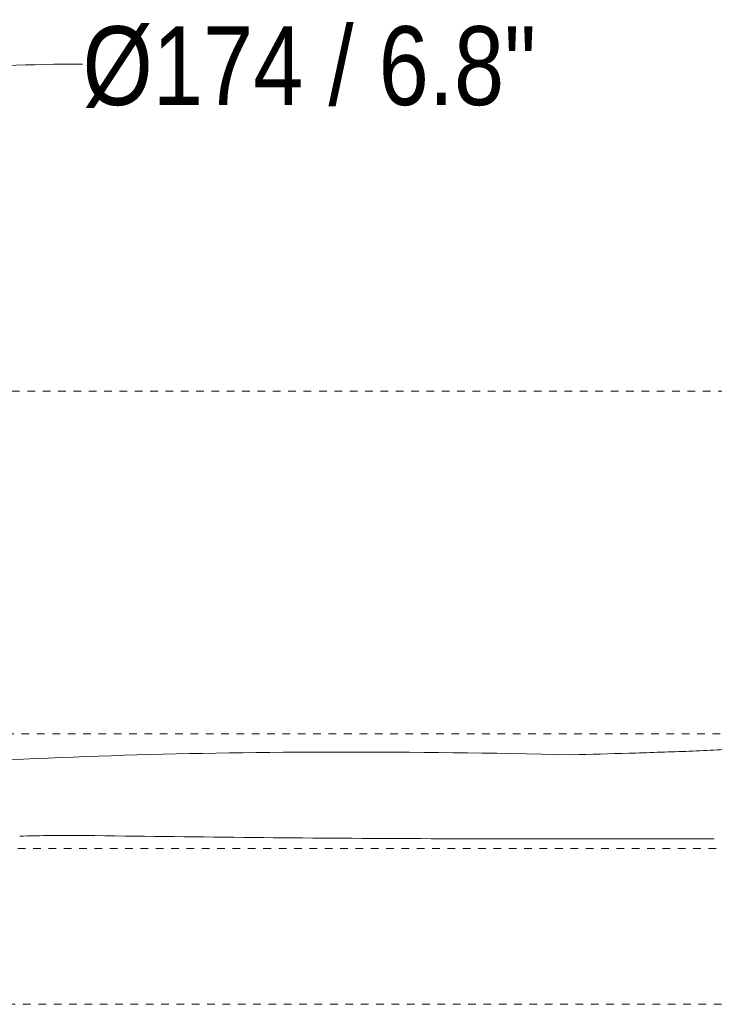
# Model space of a CAD drawing. Header units: millimetres. Extents: x 5734 to 11759, y -3101 to 7544.
# Tile 19 of 44: x 6720 to 6991, y 1299 to 1684. Entities that reach past the tile are written whole.
import ezdxf

# ---------------------------------------------------------------- set-up
doc = ezdxf.new("R2010")
doc.units = ezdxf.units.MM
doc.linetypes.add('Dash', pattern=[6, 3, -3])
doc.layers.add('A-ANNO-DIMS', color=7, linetype='Dash', lineweight=9, true_color=0xd2d2d2)
doc.layers.add('A-ANNO-DIMS-14', color=7, linetype='Continuous', lineweight=9)
doc.layers.add('E-LITE-EQPM', color=7, linetype='Continuous', lineweight=20)
doc.styles.add('Arial Narrow', font='ARIALN.TTF', dxfattribs={"height": 30.8})
doc.dimstyles.new('FARO_-_2_2mm_Arial_Narrow_mm_Inch_Right_1', dxfattribs={"dimscale": 304.8, "dimtxt": 31.521674, "dimasz": 0, "dimexe": 0.137795, "dimexo": 0.0625, "dimgap": 0.022966, "dimtad": 1, "dimdec": 0, "dimzin": 0, "dimdsep": 46, "dimtxsty": 'Arial Narrow', "dimblk1": 'NONE', "dimblk2": 'NONE', "dimsah": 1, "dimcen": 0.09, "dimadec": 0, "dimazin": 0, "dimtfac": 1, "dimtdec": 4, "dimtix": 1, "dimtmove": 1, "dimatfit": 3, "dimfxl": 0.045932, "dimfxlon": 1, "dimtvp": 1, "dimtolj": 1, "dimtzin": 0, "dimarcsym": 2})

# ---------------------------------------------------------------- blocks, each defined once
blk = doc.blocks.new('DIMBLOCK9-Alzado_PDF')
at = {"layer": 'A-ANNO-DIMS-14', "color": 251, "true_color": 0x5b5b5b, "transparency": 16777216}
for p, q in [((6506.58, 1620.3), (6506.58, 1676.3)), ((6680.46, 1620.3), (6680.46, 1676.3)), ((6506.58, 1634.3), (6680.46, 1634.3)), ((6506.58, 1634.3), (6506.58, 1620.3)), ((6680.46, 1634.3), (6680.46, 1620.3))]:
    blk.add_line(p, q, dxfattribs=at)
blk.add_ellipse((6744.16, 1634.3), major_axis=(150.64, 0), ratio=0.212534, start_param=1.570796, end_param=3.141593, dxfattribs=at)
at = {"layer": 'A-ANNO-DIMS-14', "color": 0, "transparency": 16777216, "insert": (6744.16, 1681.1), "char_height": 30.8, "width": 213.1466, "attachment_point": 1, "line_spacing_factor": 0.974696, "style": 'Arial Narrow'}
blk.add_mtext('Ø174 / 6.8"', dxfattribs=at)
blk = doc.blocks.new('_None')

msp = doc.modelspace()

# ---------------------------------------------------------------- linework, layer by layer
at = {"layer": 'A-ANNO-DIMS'}
for p, q in [((6608.59, 1538.48), (7246.81, 1538.48)), ((6654.36, 1404.57), (7253.36, 1404.57)), ((6664.83, 1359.82), (7247.83, 1359.82)), ((6594.89, 1298.93), (7249.49, 1298.93))]:
    msp.add_line(p, q, dxfattribs=at)
at = {"layer": 'E-LITE-EQPM'}
for points in [[(6935.28, 1396.42), (6903.81, 1397.17), (6843.2, 1397.9), (6759.27, 1396.62), (6707.96, 1394.19), (6683.48, 1392.58)], [(6719.6, 1364.59), (6723.69, 1364.75), (6732.02, 1364.96), (6740.68, 1364.95), (6745.08, 1364.89)], [(6745.08, 1364.89), (6786.59, 1364.3), (6869.1, 1363.5), (6950.6, 1363.47), (6991.1, 1363.65)]]:
    msp.add_open_spline(points, degree=3, dxfattribs=at)
msp.add_open_spline([(7174.55, 1389.88), (7165.89, 1390.77), (7148.61, 1392.46), (7127.22, 1394.33), (7110.12, 1395.74), (7097.29, 1396.78), (7084.57, 1397.7), (7072.07, 1398.42), (7059.74, 1398.93), (7047.52, 1399.31), (7035.53, 1399.51), (7023.8, 1399.55), (7012.54, 1399.3), (7001.65, 1398.8), (6990.87, 1398.22), (6979.94, 1397.74), (6968.81, 1397.39), (6953.98, 1396.92), (6942.78, 1396.61), (6935.28, 1396.42)], degree=3, knots=[0, 0, 0, 0, 0.1, 0.2, 0.25, 0.3, 0.35, 0.4, 0.45, 0.5, 0.55, 0.6, 0.65, 0.7, 0.75, 0.8, 0.85, 0.9, 1, 1, 1, 1], dxfattribs=at)

# ---------------------------------------------------------------- dimensions: what is measured, and where the dimension line sits
at = {"layer": 'A-ANNO-DIMS', "color": 251, "linetype": 'Continuous', "true_color": 0x5b5b5b}
dim = msp.add_linear_dim(base=(6680.46, 1634.3), p1=(6506.58, 1620.3), p2=(6680.46, 1620.3), text='Ø<>', dimstyle='FARO_-_2_2mm_Arial_Narrow_mm_Inch_Right_1', override={"dimpost": '<>', "dimfxl": 173.888085}, dxfattribs=at)
dim.commit()
dim.dimension.update_dxf_attribs({"geometry": 'DIMBLOCK9-Alzado_PDF', "text_midpoint": (6850.74, 1660.57), "dimtype": 160})

doc.saveas('drawing.dxf')
